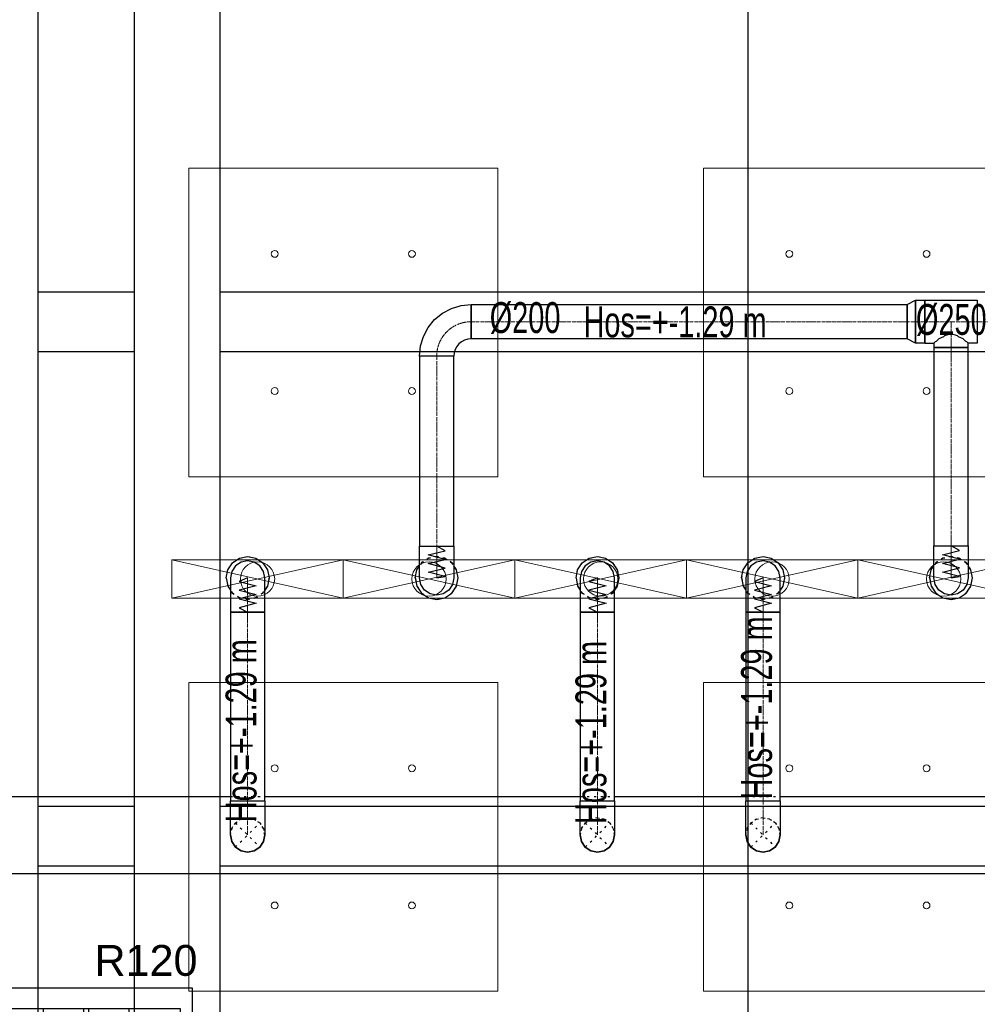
# Model space of a CAD drawing. Header units: centimetres. Extents: x -228435 to 46820, y -89367 to 152985.
# Tile 59 of 252: x -34926 to -29344, y 17524 to 23266. Entities that reach past the tile are written whole.
import ezdxf

# ---------------------------------------------------------------- set-up
doc = ezdxf.new("R2010")
doc.units = ezdxf.units.CM
doc.header["$LTSCALE"] = 50
doc.header["$PDMODE"] = 35
doc.header["$PDSIZE"] = 0.1
for name, pattern in [('CADVENT_CENTERLINE', [9.9, 7.4, -1, 0.5, -1]), ('CADVENT_HIDDEN', [0.8, 0.25, -0.55]), ('Kondygnacja  -0_5$0$HIDDEN', [9.525, 6.35, -3.175]), ('Kondygnacja  -0_5$0$HIDDEN2', [4.7625, 3.175, -1.5875]), ('Osie rzutów$0$DASHDOT2', [12.7, 6.35, -3.175, 0, -3.175])]:
    doc.linetypes.add(name, pattern=pattern)
doc.layers.get('0').update_dxf_attribs({"color": 8})
doc.layers.get('DEFPOINTS').update_dxf_attribs({"color": 8})
for name, color, linetype in [('01-103-Went PP_poziom-0_5$0$L_Nawiew', 3, 'Continuous'), ('bgde-nawiewDETAILS', 1, 'Continuous'), ('bgde-nawiewEXP', 1, 'Continuous'), ('bgde-nawiewHIDDEN', 1, 'Continuous'), ('bgde-tekst', 7, 'Continuous'), ('Kondygnacja  -0_5$0$ARCH_INFO_ODPORNOŚĆ OGNIOWA', 8, 'Continuous'), ('Kondygnacja  -0_5$0$ARCH_KONSTR_POWYŻEJ RZUTU', 8, 'Kondygnacja  -0_5$0$HIDDEN'), ('Kondygnacja  -0_5$0$ARCH_KONSTR_POWYŻEJ RZUTU_IST', 8, 'Kondygnacja  -0_5$0$HIDDEN2'), ('Kondygnacja  -0_5$0$ARCH_KONSTRUKCJA_NIEWIDOCZNA', 8, 'Continuous'), ('Kondygnacja  -0_5$0$ARCH_OKŁADZINA', 8, 'Continuous'), ('Kondygnacja  -0_5$0$ARCH_SŁUPY', 8, 'Continuous'), ('Osie rzutów$0$ARCH_INFO_OSIE_IST', 8, 'Osie rzutów$0$DASHDOT2'), ('Osie rzutów$0$ARCH_INFO_OSIE_OPISY_IST', 8, 'Continuous')]:
    doc.layers.add(name, color=color, linetype=linetype)
for name, color, linetype, lineweight in [('bgde-nawiewCEN', 7, 'Continuous', 13), ('bgde_nawiewnik', 11, 'Continuous', 5), ('Kondygnacja  -0_5$0$ARCH_INFO_WYMIARY', 8, 'Continuous', 9), ('SU Lampy kwadratowe  -05$0$ARCH_SUFITY_PODWIESZANE', 8, 'Continuous', 9)]:
    doc.layers.add(name, color=color, linetype=linetype, lineweight=lineweight)
doc.styles.add('Kondygnacja  -0_5$0$Arial', font='ARIAL.TTF')
doc.styles.add('Kondygnacja  -0_5$0$Romans', font='Romans.shx', dxfattribs={"width": 0.7})
doc.dimstyles.new('Kondygnacja  -0_5$0$Wymiary 1-100', dxfattribs={"dimtxt": 12, "dimasz": 10, "dimexe": 5, "dimexo": 0, "dimgap": 4, "dimtad": 1, "dimrnd": 0.5, "dimzin": 12, "dimdsep": 46, "dimtxsty": 'Kondygnacja  -0_5$0$Romans', "dimblk": 'Kondygnacja  -0_5$0$_Oblique', "dimcen": 10, "dimdle": 10, "dimclrt": 55, "dimazin": 0, "dimtfac": 1, "dimtmove": 1, "dimatfit": 3, "dimfxl": 0, "dimtolj": 1, "dimtzin": 0, "dimarcsym": 0})
pattern_1 = [(45, (-1133.3117, -3177.9858), (-0.6735192, 0.6735192), [])]

# ---------------------------------------------------------------- blocks, each defined once
blk = doc.blocks.new('Osie rzutów')
at = {"layer": 'Osie rzutów$0$ARCH_INFO_OSIE_IST', "ltscale": 10}
for p, q in [((8660, 12510), (8660, 4623.26)), ((4436.04, 6800), (15156.54, 6800))]:
    blk.add_line(p, q, dxfattribs=at)
blk = doc.blocks.new('SU Lampy kwadratowe  -05$0$moduł sufitu')
at = {"layer": 'SU Lampy kwadratowe  -05$0$ARCH_SUFITY_PODWIESZANE'}
for points in [[(60, -60), (240, -60), (240, -240), (60, -240)], [(360, -60), (540, -60), (540, -240), (360, -240)], [(60, -360), (240, -360), (240, -540), (60, -540)], [(360, -360), (540, -360), (540, -540), (360, -540)]]:
    blk.add_lwpolyline(points, close=True, dxfattribs=at)
for centre in [(110, -110), (190, -110), (410, -110), (490, -110), (110, -190), (190, -190), (410, -190), (490, -190), (110, -410), (190, -410), (410, -410), (490, -410), (110, -490), (190, -490), (410, -490), (490, -490)]:
    blk.add_circle(centre, 2, dxfattribs=at)
blk = doc.blocks.new('SU Lampy kwadratowe  -05')
at = {"layer": 'SU Lampy kwadratowe  -05$0$ARCH_SUFITY_PODWIESZANE'}
blk.add_blockref('SU Lampy kwadratowe  -05$0$moduł sufitu', (8660, 6800), dxfattribs=at)
blk = doc.blocks.new('Kondygnacja  -0_5$0$_Oblique')
at = {"color": 0, "linetype": 'ByBlock', "lineweight": -2}
blk.add_line((-0.5, -0.5), (0.5, 0.5), dxfattribs=at)
blk = doc.blocks.new('*D152')
at = {"layer": 'DEFPOINTS', "color": 0}
for p in [(-29490, 82605), (-29490, 13059.2), (-30690, 12765)]:
    blk.add_point(p, dxfattribs=at)
at = {"layer": 'Kondygnacja  -0_5$0$ARCH_INFO_WYMIARY', "color": 0, "lineweight": -2}
for p, q in [((-30700, 13059.2), (-29480, 13059.2)), ((-30690, 13051.2), (-30690, 13064.2)), ((-29490, 13067.2), (-29490, 13054.2))]:
    blk.add_line(p, q, dxfattribs=at)
at = {"layer": 'Kondygnacja  -0_5$0$ARCH_INFO_WYMIARY', "color": 0, "lineweight": -2, "xscale": 10, "yscale": 10, "zscale": 10, "rotation": 180}
blk.add_blockref('Kondygnacja  -0_5$0$_Oblique', (-30690, 13059.2), dxfattribs=at)
at = {"layer": 'Kondygnacja  -0_5$0$ARCH_INFO_WYMIARY', "color": 0, "lineweight": -2, "xscale": 10, "yscale": 10, "zscale": 10}
blk.add_blockref('Kondygnacja  -0_5$0$_Oblique', (-29490, 13059.2), dxfattribs=at)
at = {"layer": 'Kondygnacja  -0_5$0$ARCH_INFO_WYMIARY', "color": 55, "insert": (-30090, 13069.2), "char_height": 12, "attachment_point": 5, "style": 'Kondygnacja  -0_5$0$Romans'}
blk.add_mtext('\\A1;1200', dxfattribs=at)
blk = doc.blocks.new('Kondygnacja  -0_5$0$słup_kwadrat')
at = {"layer": 'Kondygnacja  -0_5$0$ARCH_SŁUPY', "lineweight": 40}
h = blk.add_hatch(dxfattribs=at)
h.set_pattern_fill('ANSI31', color=256, scale=0.3, style=0)
h.set_pattern_definition(pattern_1)
h.paths.add_polyline_path([(36, 34), (39, 34), (39, 84), (36, 84)])
h = blk.add_hatch(dxfattribs=at)
h.set_pattern_fill('ANSI31', color=256, scale=0.3, style=0)
h.set_pattern_definition(pattern_1)
h.paths.add_polyline_path([(89, 80), (89, 83), (39, 83), (39, 80)])
h = blk.add_hatch(dxfattribs=at)
h.set_pattern_fill('ANSI31', color=256, scale=0.3, style=0)
h.set_pattern_definition(pattern_1)
h.paths.add_polyline_path([(89, 34), (92, 34), (92, 84), (89, 84)])
h = blk.add_hatch(dxfattribs=at)
h.set_pattern_fill('ANSI31', color=256, scale=0.3, style=0)
h.set_pattern_definition(pattern_1)
h.paths.add_polyline_path([(89, 57.5), (89, 60.5), (39, 60.5), (39, 57.5)])
h = blk.add_hatch(dxfattribs=at)
h.set_pattern_fill('ANSI31', color=256, scale=0.3, style=0)
h.set_pattern_definition(pattern_1)
h.paths.add_polyline_path([(89, 35), (89, 38), (39, 38), (39, 35)])
at = {"layer": 'Kondygnacja  -0_5$0$ARCH_KONSTRUKCJA_NIEWIDOCZNA'}
blk.add_lwpolyline([(119, 109), (119, 9), (9, 9), (9, 109)], close=True, dxfattribs=at)
for points in [[(36, 109), (36, 84)], [(39, 109), (39, 84)], [(62.5, 109), (62.5, 83)], [(65.5, 109), (65.5, 83)], [(89, 109), (89, 84)], [(92, 109), (92, 84)], [(9, 83), (36, 83)], [(92, 83), (119, 83)], [(9, 80), (36, 80)], [(92, 80), (119, 80)], [(9, 60.5), (36, 60.5)], [(9, 57.5), (36, 57.5)], [(92, 60.5), (119, 60.5)], [(92, 57.5), (119, 57.5)], [(9, 38), (36, 38)], [(9, 35), (36, 35)], [(62.5, 35), (62.5, 9)], [(65.49, 35), (65.49, 9)], [(92, 38), (119, 38)], [(92, 35), (119, 35)], [(36, 34), (36, 9)], [(39, 34), (39, 9)], [(89, 34), (89, 9)], [(92, 34), (92, 9)]]:
    blk.add_lwpolyline(points, dxfattribs=at)
at = {"layer": 'Kondygnacja  -0_5$0$ARCH_OKŁADZINA'}
blk.add_lwpolyline([(2, 121), (126, 121), (126, -3), (2, -3)], close=True, dxfattribs=at)
at = {"layer": 'Kondygnacja  -0_5$0$ARCH_SŁUPY', "lineweight": 40}
for p, q in [((39, 60.5), (89, 60.5)), ((89, 57.5), (39, 57.5))]:
    blk.add_line(p, q, dxfattribs=at)
at = {"layer": 'Kondygnacja  -0_5$0$ARCH_SŁUPY', "lineweight": 50, "const_width": 3}
blk.add_lwpolyline([(28.5, 94.5), (99.5, 94.5), (99.5, 23.5), (28.5, 23.5)], close=True, dxfattribs=at)
at = {"layer": 'Kondygnacja  -0_5$0$ARCH_SŁUPY', "lineweight": 40}
for points in [[(36, 84), (39, 84), (39, 34), (36, 34)], [(89, 84), (92, 84), (92, 34), (89, 34)]]:
    blk.add_lwpolyline(points, close=True, dxfattribs=at)
for points in [[(89, 83), (39, 83)], [(39, 80), (89, 80)], [(89, 38), (39, 38)], [(39, 35), (89, 35)]]:
    blk.add_lwpolyline(points, dxfattribs=at)
blk = doc.blocks.new('Kondygnacja  -0_5$0$konstrukcja istniejąca -0.5')
at = {"layer": 'Kondygnacja  -0_5$0$ARCH_KONSTR_POWYŻEJ RZUTU_IST', "ltscale": 10}
blk.add_line((8632, 7375), (8632, 6225), dxfattribs=at)
for points in [[(8688, 7375), (8688, 6225)], [(8738, 7375), (8738, 6225)], [(8632, 6667.89), (8688, 6667.89)], [(8738, 6667.89), (9782, 6667.89)], [(8688, 6632.89), (8632, 6632.89)], [(9782, 6632.89), (8738, 6632.89)], [(8632, 6367.89), (8688, 6367.89)], [(8738, 6367.89), (9782, 6367.89)], [(8688, 6332.89), (8632, 6332.89)], [(9782, 6332.89), (8738, 6332.89)]]:
    blk.add_lwpolyline(points, dxfattribs=at)
blk = doc.blocks.new('*D196')
at = {"layer": 'DEFPOINTS', "color": 0}
for p in [(-30050, 80238.2), (-30300, 80097.2), (-30300, 12523.8)]:
    blk.add_point(p, dxfattribs=at)
at = {"layer": 'Kondygnacja  -0_5$0$ARCH_INFO_WYMIARY', "color": 0, "lineweight": -2}
for p, q in [((-30050, 80105.2), (-30050, 80092.2)), ((-30040, 80097.2), (-30310, 80097.2)), ((-30300, 80089.2), (-30300, 80102.2))]:
    blk.add_line(p, q, dxfattribs=at)
at = {"layer": 'Kondygnacja  -0_5$0$ARCH_INFO_WYMIARY', "color": 0, "lineweight": -2, "xscale": 10, "yscale": 10, "zscale": 10, "rotation": 180}
blk.add_blockref('Kondygnacja  -0_5$0$_Oblique', (-30300, 80097.2), dxfattribs=at)
at = {"layer": 'Kondygnacja  -0_5$0$ARCH_INFO_WYMIARY', "color": 0, "lineweight": -2, "xscale": 10, "yscale": 10, "zscale": 10}
blk.add_blockref('Kondygnacja  -0_5$0$_Oblique', (-30050, 80097.2), dxfattribs=at)
at = {"layer": 'Kondygnacja  -0_5$0$ARCH_INFO_WYMIARY', "color": 55, "insert": (-30175, 80107.2), "char_height": 12, "attachment_point": 5, "style": 'Kondygnacja  -0_5$0$Romans'}
blk.add_mtext('\\A1;250', dxfattribs=at)
blk = doc.blocks.new('*D212')
at = {"layer": 'DEFPOINTS', "color": 0}
for p in [(-30586.3, 81900), (-30681.1, 12489.5), (9064, 12489.5)]:
    blk.add_point(p, dxfattribs=at)
at = {"layer": 'Kondygnacja  -0_5$0$ARCH_INFO_WYMIARY', "color": 0, "lineweight": -2}
for p, q in [((-30673.1, 81900), (-30686.1, 81900)), ((-30681.1, 81910), (-30681.1, 12479.5)), ((-30673.1, 12489.5), (-30686.1, 12489.5))]:
    blk.add_line(p, q, dxfattribs=at)
at = {"layer": 'Kondygnacja  -0_5$0$ARCH_INFO_WYMIARY', "color": 0, "lineweight": -2, "xscale": 10, "yscale": 10, "zscale": 10}
for p, rotation in [((-30681.1, 81900), 90), ((-30681.1, 12489.5), 270)]:
    blk.add_blockref('Kondygnacja  -0_5$0$_Oblique', p, dxfattribs=dict(at, rotation=rotation))
at = {"layer": 'Kondygnacja  -0_5$0$ARCH_INFO_WYMIARY', "color": 55, "insert": (-30691.1, 47194.8), "char_height": 12, "attachment_point": 5, "rotation": 90, "style": 'Kondygnacja  -0_5$0$Romans'}
blk.add_mtext('\\A1;69410.5', dxfattribs=at)
blk = doc.blocks.new('A$C066D7839')
at = {"layer": 'bgde_nawiewnik'}
for p, q in [((-50, -11.15), (-50, 11.15)), ((-50, 11.15), (50, 11.15)), ((-50, -11.15), (50, 11.15)), ((50, -11.15), (-50, 11.15)), ((50, 11.15), (50, -11.15)), ((50, -11.15), (-50, -11.15))]:
    blk.add_line(p, q, dxfattribs=at)
blk.add_circle((0, 0), 10, dxfattribs=at)

msp = doc.modelspace()

# ---------------------------------------------------------------- linework, layer by layer
at = {"layer": 'bgde-nawiewCEN', "linetype": 'CADVENT_CENTERLINE', "ltscale": 0.06}
for p, q in [((-29753.003, 21504.314), (-32295.248, 21504.314)), ((-29650.003, 21504.314), (-29753.003, 21504.314)), ((-29650.003, 21504.314), (-29497.003, 21504.314)), ((-29497.003, 21354.314), (-29497.003, 21504.314)), ((-29497.003, 21504.314), (-29344.003, 21504.314)), ((-29344.003, 21504.314), (-29170.31, 21504.314)), ((-32495.248, 21304.314), (-32495.248, 20195.476)), ((-29497.003, 21354.314), (-29497.003, 20197.254)), ((-32495.248, 20195.476), (-32495.248, 20178.139)), ((-32495.248, 20178.139), (-32495.248, 20130.745)), ((-29497.003, 20197.254), (-29497.003, 20179.751)), ((-29497.003, 20179.751), (-29497.003, 20131.902)), ((-32495.248, 20130.745), (-32495.248, 20104.974)), ((-32495.248, 20104.974), (-32495.248, 20083.158)), ((-29497.003, 20131.902), (-29497.003, 20105.884)), ((-29497.003, 20105.884), (-29497.003, 20083.859)), ((-32495.248, 20083.158), (-32495.248, 20064.97)), ((-32495.248, 20064.97), (-32495.248, 20050.078)), ((-32495.248, 20050.078), (-32495.248, 20038.154)), ((-29497.003, 20083.859), (-29497.003, 20065.497)), ((-29497.003, 20065.497), (-29497.003, 20050.462)), ((-29497.003, 20050.462), (-29497.003, 20038.424)), ((-33597.856, 20009.546), (-33597.856, 20010.02)), ((-33597.856, 20008.421), (-33597.856, 20009.546)), ((-33597.856, 20006.231), (-33597.856, 20008.421)), ((-33597.856, 20002.619), (-33597.856, 20006.231)), ((-33597.856, 19997.231), (-33597.856, 20002.619)), ((-33597.856, 19989.712), (-33597.856, 19997.231)), ((-33597.856, 19979.705), (-33597.856, 19989.712)), ((-32495.248, 20038.154), (-32495.248, 20028.868)), ((-32495.248, 20028.868), (-32495.248, 20021.889)), ((-32495.248, 20021.889), (-32495.248, 20016.889)), ((-32495.248, 20016.889), (-32495.248, 20013.537)), ((-32495.248, 20013.537), (-32495.248, 20011.504)), ((-32495.248, 20011.504), (-32495.248, 20010.46)), ((-32495.248, 20010.46), (-32495.248, 20010.02)), ((-31558.323, 20009.546), (-31558.323, 20010.02)), ((-31558.323, 20008.421), (-31558.323, 20009.546)), ((-31558.323, 20006.231), (-31558.323, 20008.421)), ((-31558.323, 20002.619), (-31558.323, 20006.231)), ((-31558.323, 19997.231), (-31558.323, 20002.619)), ((-31558.323, 19989.712), (-31558.323, 19997.231)), ((-31558.323, 19979.705), (-31558.323, 19989.712)), ((-30592.883, 20009.546), (-30592.883, 20010.02)), ((-30592.883, 20008.421), (-30592.883, 20009.546)), ((-30592.883, 20006.231), (-30592.883, 20008.421)), ((-30592.883, 20002.619), (-30592.883, 20006.231)), ((-30592.883, 19997.231), (-30592.883, 20002.619)), ((-30592.883, 19989.712), (-30592.883, 19997.231)), ((-30592.883, 19979.705), (-30592.883, 19989.712)), ((-29497.003, 20038.424), (-29497.003, 20029.048)), ((-29497.003, 20029.048), (-29497.003, 20022.003)), ((-29497.003, 20022.003), (-29497.003, 20016.955)), ((-29497.003, 20016.955), (-29497.003, 20013.57)), ((-29497.003, 20013.57), (-29497.003, 20011.518)), ((-29497.003, 20011.518), (-29497.003, 20010.464)), ((-29497.003, 20010.464), (-29497.003, 20010.02)), ((-33597.856, 19966.857), (-33597.856, 19979.705)), ((-33597.856, 19950.812), (-33597.856, 19966.857)), ((-33597.856, 19931.214), (-33597.856, 19950.812)), ((-33597.856, 19907.708), (-33597.856, 19931.214)), ((-31558.323, 19966.857), (-31558.323, 19979.705)), ((-31558.323, 19950.812), (-31558.323, 19966.857)), ((-31558.323, 19931.214), (-31558.323, 19950.812)), ((-31558.323, 19907.708), (-31558.323, 19931.214)), ((-30592.883, 19966.857), (-30592.883, 19979.705)), ((-30592.883, 19950.812), (-30592.883, 19966.857)), ((-30592.883, 19931.214), (-30592.883, 19950.812)), ((-30592.883, 19907.708), (-30592.883, 19931.214)), ((-33597.856, 19879.94), (-33597.856, 19907.708)), ((-33597.856, 19828.873), (-33597.856, 19879.94)), ((-31558.323, 19879.94), (-31558.323, 19907.708)), ((-31558.323, 19828.873), (-31558.323, 19879.94)), ((-30592.883, 19879.94), (-30592.883, 19907.708)), ((-30592.883, 19828.873), (-30592.883, 19879.94)), ((-33597.856, 19810.192), (-33597.856, 19828.873)), ((-31558.323, 19810.192), (-31558.323, 19828.873)), ((-30592.883, 19810.192), (-30592.883, 19828.873)), ((-33597.856, 18711.102), (-33597.856, 19810.192)), ((-31558.323, 18711.102), (-31558.323, 19810.192)), ((-30592.883, 18711.102), (-30592.883, 19810.192)), ((-33597.856, 18711.102), (-33597.856, 18511.102)), ((-31558.323, 18711.102), (-31558.323, 18511.102)), ((-30592.883, 18711.102), (-30592.883, 18511.102))]:
    msp.add_line(p, q, dxfattribs=at)
msp.add_arc((-32295.248, 21304.314), 200, 90, 180, dxfattribs=at)
at = {"layer": 'bgde-nawiewDETAILS', "linetype": 'CADVENT_HIDDEN'}
for p, q in [((-33668.567, 18440.392), (-33527.146, 18581.813)), ((-33668.567, 18581.813), (-33527.146, 18440.392)), ((-31629.033, 18440.392), (-31487.612, 18581.813)), ((-31629.033, 18581.813), (-31487.612, 18440.392)), ((-30663.594, 18440.392), (-30522.173, 18581.813)), ((-30663.594, 18581.813), (-30522.173, 18440.392))]:
    msp.add_line(p, q, dxfattribs=at)
at = {"layer": 'bgde-nawiewEXP', "linetype": 'Continuous'}
for points in [[(-32595.248, 20195.476), (-32395.248, 20195.476), (-32395.248, 21304.314), (-32595.248, 21304.314), (-32589.483, 21362.841), (-32572.412, 21419.119), (-32544.689, 21470.985), (-32507.38, 21516.446), (-32461.919, 21553.755), (-32410.053, 21581.478), (-32353.775, 21598.55), (-32295.248, 21604.314), (-32295.248, 21404.314), (-32314.757, 21402.392), (-32333.516, 21396.702), (-32350.805, 21387.461), (-32365.958, 21375.025), (-32378.395, 21359.871), (-32387.636, 21342.582), (-32393.326, 21323.823), (-32395.248, 21304.314), (-32595.248, 21304.314)], [(-32295.248, 21404.314), (-32295.248, 21604.314), (-29753.003, 21604.314), (-29753.003, 21404.314)], [(-29753.003, 21404.314), (-29753.003, 21604.314), (-29704.846, 21629.314), (-29704.846, 21379.314)], [(-29704.845, 21379.314), (-29704.845, 21629.314), (-29650.003, 21629.314), (-29650.003, 21379.314)], [(-32595.248, 20178.139), (-32595.248, 20195.476), (-32395.248, 20195.476), (-32395.248, 20010.02), (-32402.86, 19971.752), (-32424.537, 19939.309), (-32456.979, 19917.632), (-32495.248, 19910.02), (-32533.516, 19917.632), (-32565.958, 19939.309), (-32587.636, 19971.752), (-32595.248, 20010.02), (-32595.248, 20130.745)], [(-29597.003, 20179.751), (-29597.003, 20197.254), (-29397.003, 20197.254), (-29397.003, 20010.02), (-29404.615, 19971.752), (-29426.292, 19939.309), (-29458.734, 19917.632), (-29497.003, 19910.02), (-29535.271, 19917.632), (-29567.713, 19939.309), (-29589.391, 19971.752), (-29597.003, 20010.02), (-29597.003, 20131.902)], [(-33697.856, 20006.231), (-33697.856, 19810.192), (-33497.856, 19810.192), (-33497.856, 20010.02), (-33505.468, 20048.288), (-33527.146, 20080.731), (-33559.588, 20102.408), (-33597.856, 20110.02), (-33636.125, 20102.408), (-33668.567, 20080.731), (-33690.244, 20048.288), (-33697.856, 20010.02), (-33697.856, 20008.421)], [(-31658.323, 19997.231), (-31658.323, 19810.192), (-31458.323, 19810.192), (-31458.323, 20010.02), (-31465.935, 20048.288), (-31487.612, 20080.731), (-31520.054, 20102.408), (-31558.323, 20110.02), (-31596.591, 20102.408), (-31629.033, 20080.731), (-31650.711, 20048.288), (-31658.323, 20010.02), (-31658.323, 20002.619)], [(-30692.883, 19979.705), (-30692.883, 19810.192), (-30492.883, 19810.192), (-30492.883, 20010.02), (-30500.495, 20048.288), (-30522.173, 20080.731), (-30554.615, 20102.408), (-30592.883, 20110.02), (-30631.152, 20102.408), (-30663.594, 20080.731), (-30685.271, 20048.288), (-30692.883, 20010.02), (-30692.883, 19989.712)], [(-33697.856, 18711.102), (-33497.856, 18711.102), (-33497.856, 19810.192), (-33697.856, 19810.192)], [(-31658.323, 18711.102), (-31458.323, 18711.102), (-31458.323, 19810.192), (-31658.323, 19810.192)], [(-30692.883, 18711.102), (-30492.883, 18711.102), (-30492.883, 19810.192), (-30692.883, 19810.192)], [(-33697.856, 18511.102), (-33697.856, 18711.102), (-33497.856, 18711.102), (-33497.856, 18511.102), (-33505.468, 18472.834), (-33527.146, 18440.392), (-33559.588, 18418.714), (-33597.856, 18411.102), (-33636.125, 18418.714), (-33668.567, 18440.392), (-33690.244, 18472.834)], [(-31658.323, 18511.102), (-31658.323, 18711.102), (-31458.323, 18711.102), (-31458.323, 18511.102), (-31465.935, 18472.834), (-31487.612, 18440.392), (-31520.054, 18418.714), (-31558.323, 18411.102), (-31596.591, 18418.714), (-31629.033, 18440.392), (-31650.711, 18472.834)], [(-30692.883, 18511.102), (-30692.883, 18711.102), (-30492.883, 18711.102), (-30492.883, 18511.102), (-30500.495, 18472.834), (-30522.173, 18440.392), (-30554.615, 18418.714), (-30592.883, 18411.102), (-30631.152, 18418.714), (-30663.594, 18440.392), (-30685.271, 18472.834)], [(-33697.856, 18511.102), (-33690.244, 18472.834), (-33668.567, 18440.392), (-33636.125, 18418.714), (-33597.856, 18411.102), (-33559.588, 18418.714), (-33527.146, 18440.392), (-33505.468, 18472.834), (-33497.856, 18511.102), (-33505.468, 18472.834), (-33527.146, 18440.392), (-33559.588, 18418.714), (-33597.856, 18411.102), (-33636.125, 18418.714), (-33668.567, 18440.392), (-33690.244, 18472.834)], [(-31658.323, 18511.102), (-31650.711, 18472.834), (-31629.033, 18440.392), (-31596.591, 18418.714), (-31558.323, 18411.102), (-31520.054, 18418.714), (-31487.612, 18440.392), (-31465.935, 18472.834), (-31458.323, 18511.102), (-31465.935, 18472.834), (-31487.612, 18440.392), (-31520.054, 18418.714), (-31558.323, 18411.102), (-31596.591, 18418.714), (-31629.033, 18440.392), (-31650.711, 18472.834)], [(-30692.883, 18511.102), (-30685.271, 18472.834), (-30663.594, 18440.392), (-30631.152, 18418.714), (-30592.883, 18411.102), (-30554.615, 18418.714), (-30522.173, 18440.392), (-30500.495, 18472.834), (-30492.883, 18511.102), (-30500.495, 18472.834), (-30522.173, 18440.392), (-30554.615, 18418.714), (-30592.883, 18411.102), (-30631.152, 18418.714), (-30663.594, 18440.392), (-30685.271, 18472.834)]]:
    msp.add_lwpolyline(points, close=True, dxfattribs=at)
for points in [[(-29650.003, 21379.314), (-29650.003, 21629.314), (-29344.003, 21629.314), (-29344.003, 21379.314), (-29397.003, 21379.314)], [(-29650.003, 21379.314), (-29597.003, 21379.314), (-29597.003, 20197.254), (-29397.003, 20197.254), (-29397.003, 21354.314), (-29597.003, 21354.314), (-29597.003, 21354.314), (-29397.003, 21354.314), (-29397.003, 21379.314), (-29404.615, 21386.926), (-29411.007, 21388.829), (-29426.292, 21404.114), (-29452.748, 21415.926), (-29458.734, 21421.911), (-29497.003, 21433.304), (-29535.271, 21421.911), (-29541.257, 21415.926), (-29567.713, 21404.114), (-29582.998, 21388.829), (-29589.391, 21386.926), (-29597.003, 21379.314)], [(-33722.856, 20010.02), (-33713.341, 20057.855), (-33686.245, 20098.408), (-33645.692, 20125.505), (-33597.856, 20135.02), (-33550.021, 20125.505), (-33509.468, 20098.408), (-33482.371, 20057.855), (-33472.856, 20010.02), (-33482.371, 19962.184), (-33497.856, 19939.01)], [(-31683.323, 20010.02), (-31673.808, 20057.855), (-31646.711, 20098.408), (-31606.158, 20125.505), (-31558.323, 20135.02), (-31510.487, 20125.505), (-31469.934, 20098.408), (-31442.838, 20057.855), (-31433.323, 20010.02), (-31442.838, 19962.184), (-31458.323, 19939.01)], [(-30717.883, 20010.02), (-30708.368, 20057.855), (-30681.272, 20098.408), (-30640.719, 20125.505), (-30592.883, 20135.02), (-30545.048, 20125.505), (-30504.495, 20098.408), (-30477.398, 20057.855), (-30467.883, 20010.02), (-30477.398, 19962.184), (-30492.883, 19939.01)], [(-32620.248, 20010.02), (-32610.733, 19962.184), (-32583.636, 19921.632), (-32543.083, 19894.535), (-32495.248, 19885.02), (-32447.412, 19894.535), (-32406.859, 19921.632), (-32379.763, 19962.184), (-32370.248, 20010.02), (-32379.763, 20057.855), (-32395.248, 20081.03)], [(-32620.248, 20010.02), (-32610.733, 20057.855), (-32595.248, 20081.03)], [(-29622.003, 20010.02), (-29612.488, 19962.184), (-29585.391, 19921.632), (-29544.838, 19894.535), (-29497.003, 19885.02), (-29449.167, 19894.535), (-29408.614, 19921.632), (-29381.518, 19962.184), (-29372.003, 20010.02), (-29381.518, 20057.855), (-29397.003, 20081.03)], [(-29622.003, 20010.02), (-29612.488, 20057.855), (-29597.003, 20081.03)], [(-33722.856, 20010.02), (-33713.341, 19962.184), (-33697.856, 19939.01)], [(-31683.323, 20010.02), (-31673.808, 19962.184), (-31658.323, 19939.01)], [(-30717.883, 20010.02), (-30708.368, 19962.184), (-30692.883, 19939.01)], [(-38452.344, 18286.102), (-25343.414, 18286.102), (-25343.414, 18736.102), (-25434.704, 18736.102)], [(-35381.422, 18736.102), (-33697.856, 18736.102)], [(-33497.856, 18736.102), (-31658.323, 18736.102)], [(-31458.323, 18736.102), (-30692.883, 18736.102)], [(-30492.883, 18736.102), (-28634.704, 18736.102)]]:
    msp.add_lwpolyline(points, dxfattribs=at)
at = {"layer": 'bgde-nawiewEXP'}
for points in [[(-32495.248, 20010.02), (-32445.248, 20017.833), (-32545.248, 20042.834), (-32445.248, 20067.913), (-32545.248, 20093.401), (-32445.248, 20118.478), (-32545.248, 20144.166), (-32445.248, 20169.172), (-32495.248, 20195.476)], [(-29497.003, 20010.02), (-29447.003, 20018.24), (-29547.003, 20043.376), (-29447.003, 20068.711), (-29547.003, 20094.425), (-29447.003, 20119.705), (-29547.003, 20145.587), (-29447.003, 20170.772), (-29497.003, 20197.254)], [(-33597.856, 20010.02), (-33647.856, 19988.741), (-33547.856, 19963.401), (-33647.856, 19938.202), (-33547.856, 19912.939), (-33647.856, 19887.426), (-33547.856, 19862.089), (-33647.856, 19836.652), (-33597.856, 19810.192)], [(-31558.323, 20010.02), (-31608.323, 19988.741), (-31508.323, 19963.401), (-31608.323, 19938.202), (-31508.323, 19912.939), (-31608.323, 19887.426), (-31508.323, 19862.089), (-31608.323, 19836.652), (-31558.323, 19810.192)], [(-30592.883, 20010.02), (-30642.883, 19988.741), (-30542.883, 19963.401), (-30642.883, 19938.202), (-30542.883, 19912.939), (-30642.883, 19887.426), (-30542.883, 19862.089), (-30642.883, 19836.652), (-30592.883, 19810.192)]]:
    msp.add_lwpolyline(points, dxfattribs=at)
at = {"layer": 'bgde-nawiewHIDDEN', "linetype": 'CADVENT_HIDDEN'}
for points in [[(-33722.856, 20010.02), (-33713.341, 20057.855), (-33686.245, 20098.408), (-33645.692, 20125.505), (-33597.856, 20135.02), (-33550.021, 20125.505), (-33509.468, 20098.408), (-33482.371, 20057.855), (-33472.856, 20010.02), (-33482.371, 19962.184), (-33509.468, 19921.632), (-33550.021, 19894.535), (-33597.856, 19885.02), (-33645.692, 19894.535), (-33686.245, 19921.632), (-33645.692, 19894.535), (-33597.856, 19885.02), (-33550.021, 19894.535), (-33509.468, 19921.632), (-33497.856, 19939.01)], [(-32620.248, 20010.02), (-32610.733, 19962.184), (-32583.636, 19921.632), (-32543.083, 19894.535), (-32495.248, 19885.02), (-32447.412, 19894.535), (-32406.859, 19921.632), (-32379.763, 19962.184), (-32370.248, 20010.02), (-32379.763, 20057.855), (-32406.859, 20098.408), (-32447.412, 20125.505), (-32495.248, 20135.02), (-32543.083, 20125.505), (-32583.636, 20098.408), (-32595.248, 20081.03)], [(-32620.248, 20010.02), (-32610.733, 20057.855), (-32583.636, 20098.408), (-32543.083, 20125.505), (-32495.248, 20135.02), (-32447.412, 20125.505), (-32406.859, 20098.408), (-32395.248, 20081.03)], [(-31683.323, 20010.02), (-31673.808, 20057.855), (-31646.711, 20098.408), (-31606.158, 20125.505), (-31558.323, 20135.02), (-31510.487, 20125.505), (-31469.934, 20098.408), (-31442.838, 20057.855), (-31433.323, 20010.02), (-31442.838, 19962.184), (-31469.934, 19921.632), (-31510.487, 19894.535), (-31558.323, 19885.02), (-31606.158, 19894.535), (-31646.711, 19921.632), (-31606.158, 19894.535), (-31558.323, 19885.02), (-31510.487, 19894.535), (-31469.934, 19921.632), (-31458.323, 19939.01)], [(-30717.883, 20010.02), (-30708.368, 20057.855), (-30681.272, 20098.408), (-30640.719, 20125.505), (-30592.883, 20135.02), (-30545.048, 20125.505), (-30504.495, 20098.408), (-30477.398, 20057.855), (-30467.883, 20010.02), (-30477.398, 19962.184), (-30504.495, 19921.632), (-30545.048, 19894.535), (-30592.883, 19885.02), (-30640.719, 19894.535), (-30681.272, 19921.632), (-30640.719, 19894.535), (-30592.883, 19885.02), (-30545.048, 19894.535), (-30504.495, 19921.632), (-30492.883, 19939.01)], [(-29622.003, 20010.02), (-29612.488, 19962.184), (-29585.391, 19921.632), (-29544.838, 19894.535), (-29497.003, 19885.02), (-29449.167, 19894.535), (-29408.614, 19921.632), (-29381.518, 19962.184), (-29372.003, 20010.02), (-29381.518, 20057.855), (-29408.614, 20098.408), (-29449.167, 20125.505), (-29497.003, 20135.02), (-29544.838, 20125.505), (-29585.391, 20098.408), (-29597.003, 20081.03)], [(-29622.003, 20010.02), (-29612.488, 20057.855), (-29585.391, 20098.408), (-29544.838, 20125.505), (-29497.003, 20135.02), (-29449.167, 20125.505), (-29408.614, 20098.408), (-29397.003, 20081.03)], [(-33722.856, 20010.02), (-33713.341, 19962.184), (-33686.245, 19921.632), (-33697.856, 19939.01)], [(-31683.323, 20010.02), (-31673.808, 19962.184), (-31646.711, 19921.632), (-31658.323, 19939.01)], [(-30717.883, 20010.02), (-30708.368, 19962.184), (-30681.272, 19921.632), (-30692.883, 19939.01)], [(-33697.856, 18736.102), (-33497.856, 18736.102)], [(-31658.323, 18736.102), (-31458.323, 18736.102)], [(-30692.883, 18736.102), (-30492.883, 18736.102)]]:
    msp.add_lwpolyline(points, dxfattribs=at)
for points in [[(-33697.856, 18511.102), (-33690.244, 18549.371), (-33668.567, 18581.813), (-33636.125, 18603.49), (-33597.856, 18611.102), (-33559.588, 18603.49), (-33527.146, 18581.813), (-33505.468, 18549.371), (-33497.856, 18511.102), (-33505.468, 18549.371), (-33527.146, 18581.813), (-33559.588, 18603.49), (-33597.856, 18611.102), (-33636.125, 18603.49), (-33668.567, 18581.813), (-33690.244, 18549.371)], [(-31658.323, 18511.102), (-31650.711, 18549.371), (-31629.033, 18581.813), (-31596.591, 18603.49), (-31558.323, 18611.102), (-31520.054, 18603.49), (-31487.612, 18581.813), (-31465.935, 18549.371), (-31458.323, 18511.102), (-31465.935, 18549.371), (-31487.612, 18581.813), (-31520.054, 18603.49), (-31558.323, 18611.102), (-31596.591, 18603.49), (-31629.033, 18581.813), (-31650.711, 18549.371)], [(-30692.883, 18511.102), (-30685.271, 18549.371), (-30663.594, 18581.813), (-30631.152, 18603.49), (-30592.883, 18611.102), (-30554.615, 18603.49), (-30522.173, 18581.813), (-30500.495, 18549.371), (-30492.883, 18511.102), (-30500.495, 18549.371), (-30522.173, 18581.813), (-30554.615, 18603.49), (-30592.883, 18611.102), (-30631.152, 18603.49), (-30663.594, 18581.813), (-30685.271, 18549.371)]]:
    msp.add_lwpolyline(points, close=True, dxfattribs=at)

# ---------------------------------------------------------------- block references
at = {"layer": '01-103-Went PP_poziom-0_5$0$L_Nawiew', "xscale": 10, "yscale": 10, "zscale": 10}
for p in [(-33540, 20003.971, 37.183), (-32540, 20003.971, -1152.817), (-31540, 20003.971, -1152.817), (-30540, 20003.971, -1152.817), (-29540, 20003.971, -1152.817)]:
    msp.add_blockref('A$C066D7839', p, dxfattribs=at)
at = {"layer": 'Kondygnacja  -0_5$0$ARCH_KONSTR_POWYŻEJ RZUTU', "xscale": 10, "yscale": 10, "zscale": 10}
msp.add_blockref('Kondygnacja  -0_5$0$konstrukcja istniejąca -0.5', (-121140, -45000), dxfattribs=at)
at = {"layer": 'Kondygnacja  -0_5$0$ARCH_SŁUPY', "xscale": 10, "yscale": 10, "zscale": 10}
msp.add_blockref('Kondygnacja  -0_5$0$słup_kwadrat', (-35180, 16410), dxfattribs=at)
at = {"layer": 'Osie rzutów$0$ARCH_INFO_OSIE_OPISY_IST', "xscale": 10, "yscale": 10, "zscale": 10}
msp.add_blockref('Osie rzutów', (-121140, -45000), dxfattribs=at)
at = {"layer": 'SU Lampy kwadratowe  -05$0$ARCH_SUFITY_PODWIESZANE', "xscale": 10, "yscale": 10, "zscale": 10}
msp.add_blockref('SU Lampy kwadratowe  -05', (-121140, -45000), dxfattribs=at)

# ---------------------------------------------------------------- texts
at = {"layer": 'bgde-tekst', "width": 0.7}
for s, p in [('%%c200', (-32186.404, 21438.65, 630)), ('Hos=+-1.29 m ', (-31639.752, 21413.469, 1920)), ('%%c250', (-29701.746, 21427.811, 630))]:
    msp.add_text(s, height=180, dxfattribs=at).set_placement(p)
for p in [(-30541.115, 18718.464, -172.959), (-33546.088, 18585.413, -172.959), (-31506.555, 18575.174, -172.959)]:
    msp.add_text('Hos=+-1.29 m ', height=180, rotation=90, dxfattribs=at).set_placement(p)
at = {"layer": 'Kondygnacja  -0_5$0$ARCH_INFO_ODPORNOŚĆ OGNIOWA', "insert": (-34190.265, 17928.432), "char_height": 180, "width": 533.32525, "attachment_point": 5, "style": 'Kondygnacja  -0_5$0$Arial'}
msp.add_mtext('\\PR120', dxfattribs=at)

# ---------------------------------------------------------------- dimensions: what is measured, and where the dimension line sits
at = {"layer": 'Kondygnacja  -0_5$0$ARCH_INFO_WYMIARY'}
for base, p1, p2, picture, middle in [((-29490, 13059.178), (-30690, 12765), (-29490, 82605), '*D152', (-30090, 13069.178)), ((-30300, 80097.163), (-30050, 80238.222), (-30300, 12523.822), '*D196', (-30175, 80107.163))]:
    dim = msp.add_linear_dim(base=base, p1=p1, p2=p2, dimstyle='Kondygnacja  -0_5$0$Wymiary 1-100', dxfattribs=at)
    dim.commit()
    dim.dimension.update_dxf_attribs({"geometry": picture, "text_midpoint": middle})
dim = msp.add_linear_dim(base=(-30681.114, 12489.5), p1=(-30586.301, 81900), p2=(9064, 12489.5), angle=90, dimstyle='Kondygnacja  -0_5$0$Wymiary 1-100', dxfattribs=at)
dim.commit()
dim.dimension.update_dxf_attribs({"geometry": '*D212', "text_midpoint": (-30691.114, 47194.75)})

doc.saveas('drawing.dxf')
